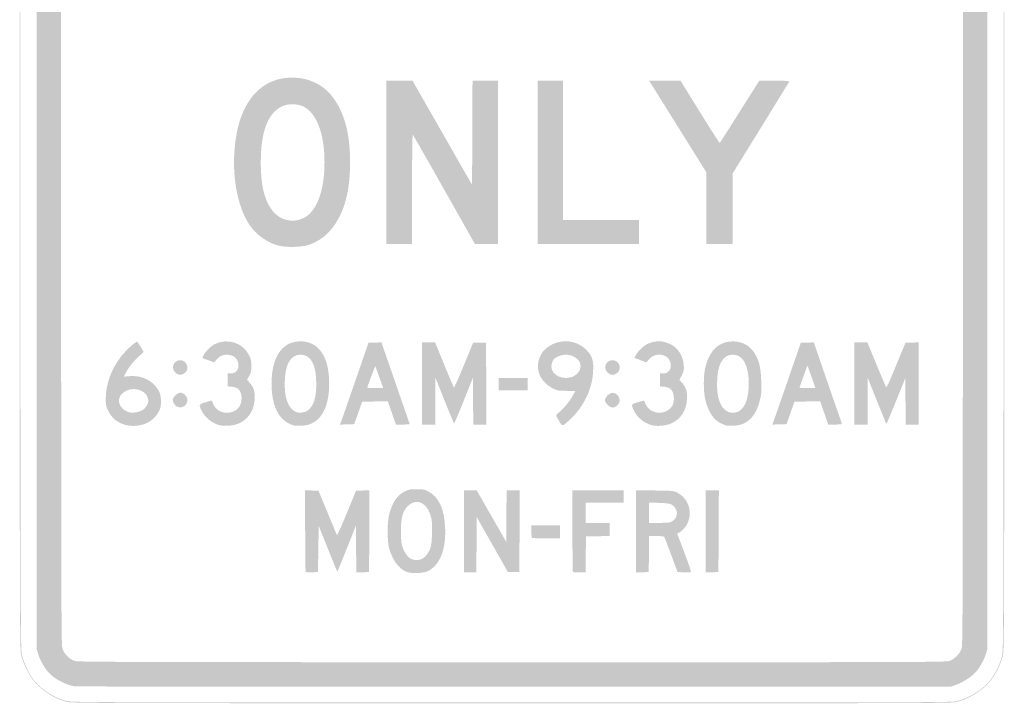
# Model space of a CAD drawing. Header units: inches. Extents: x -15 to 15, y -21 to 21.
# Tile 1 of 2: x -15 to 15, y -21 to -0.2. Entities that reach past the tile are written whole.
import ezdxf

# ---------------------------------------------------------------- set-up
doc = ezdxf.new("R2010")
doc.units = ezdxf.units.IN
doc.header["$MEASUREMENT"] = 0

msp = doc.modelspace()

# ---------------------------------------------------------------- hatches: boundary and pattern name
h = msp.add_hatch(color=7)
edge = h.paths.add_edge_path()
edge.add_spline(control_points=[(-13.553, -20.934), (-13.919, -20.844), (-14.291, -20.611), (-14.548, -20.312), (-14.704, -20.129), (-14.888, -19.756), (-14.945, -19.505), (-14.987, -19.323), (-14.988, -18.604), (-14.988, -0.012), (-14.988, 18.58), (-14.987, 19.299), (-14.945, 19.481), (-14.888, 19.733), (-14.704, 20.106), (-14.548, 20.288), (-14.282, 20.598), (-13.895, 20.833), (-13.502, 20.924), (-13.32, 20.965), (-12.849, 20.967), (0, 20.967), (12.866, 20.967), (13.32, 20.966), (13.502, 20.923), (14.219, 20.758), (14.749, 20.236), (14.944, 19.505), (14.987, 19.344), (14.988, 18.819), (14.988, -0.012), (14.988, -18.843), (14.987, -19.368), (14.944, -19.528), (14.858, -19.85), (14.727, -20.104), (14.521, -20.348), (14.302, -20.608), (13.872, -20.863), (13.521, -20.941), (13.366, -20.975), (12.175, -20.979), (-0.016, -20.977), (-12.699, -20.975), (-13.393, -20.973), (-13.553, -20.934)], knot_values=[0, 0, 0, 0, 1, 1, 1, 2, 2, 2, 3, 3, 3, 4, 4, 4, 5, 5, 5, 6, 6, 6, 7, 7, 7, 8, 8, 8, 9, 9, 9, 10, 10, 10, 11, 11, 11, 12, 12, 12, 13, 13, 13, 14, 14, 14, 15, 15, 15, 15], degree=3, periodic=0)
edge = h.paths.add_edge_path(flags=0)
edge.add_spline(control_points=[(13.521, -20.917), (13.867, -20.84), (14.302, -20.584), (14.508, -20.336), (14.706, -20.098), (14.836, -19.843), (14.921, -19.528), (14.963, -19.368), (14.965, -18.843), (14.965, -0.012), (14.965, 18.819), (14.963, 19.344), (14.921, 19.505), (14.836, 19.819), (14.706, 20.074), (14.508, 20.313), (14.299, 20.565), (13.87, 20.815), (13.502, 20.9), (13.32, 20.942), (12.866, 20.943), (0, 20.943), (-12.849, 20.943), (-13.32, 20.942), (-13.502, 20.9), (-13.89, 20.811), (-14.28, 20.575), (-14.535, 20.276), (-14.681, 20.105), (-14.866, 19.724), (-14.922, 19.481), (-14.963, 19.299), (-14.965, 18.58), (-14.965, -0.012), (-14.965, -18.604), (-14.963, -19.323), (-14.922, -19.505), (-14.866, -19.748), (-14.681, -20.128), (-14.535, -20.3), (-14.289, -20.588), (-13.914, -20.822), (-13.553, -20.91), (-13.393, -20.95), (-12.699, -20.952), (-0.016, -20.953), (12.175, -20.955), (13.366, -20.952), (13.521, -20.917)], knot_values=[0, 0, 0, 0, 1, 1, 1, 2, 2, 2, 3, 3, 3, 4, 4, 4, 5, 5, 5, 6, 6, 6, 7, 7, 7, 8, 8, 8, 9, 9, 9, 10, 10, 10, 11, 11, 11, 12, 12, 12, 13, 13, 13, 14, 14, 14, 15, 15, 15, 16, 16, 16, 16], degree=3, periodic=0)
h = msp.add_hatch(color=7)
edge = h.paths.add_edge_path()
edge.add_spline(control_points=[(-13.325, -20.46), (-13.601, -20.412), (-13.94, -20.23), (-14.107, -20.04), (-14.239, -19.89), (-14.353, -19.693), (-14.412, -19.513)], knot_values=[0, 0, 0, 0, 1, 1, 1, 2, 2, 2, 2], degree=3, periodic=0)
edge.add_line((-14.412, -19.513), (-14.469, -19.34))
edge.add_line((-14.469, -19.34), (-14.469, -0.012))
edge.add_line((-14.469, -0.012), (-14.469, 19.316))
edge.add_line((-14.469, 19.316), (-14.411, 19.493))
edge.add_spline(control_points=[(-14.411, 19.493), (-14.346, 19.691), (-14.172, 19.968), (-14.039, 20.084), (-13.887, 20.218), (-13.691, 20.332), (-13.511, 20.391)], knot_values=[0, 0, 0, 0, 1, 1, 1, 2, 2, 2, 2], degree=3, periodic=0)
edge.add_line((-13.511, 20.391), (-13.337, 20.448))
edge.add_line((-13.337, 20.448), (0, 20.448))
edge.add_line((0, 20.448), (13.337, 20.448))
edge.add_line((13.337, 20.448), (13.51, 20.392))
edge.add_spline(control_points=[(13.51, 20.392), (13.689, 20.333), (13.887, 20.218), (14.039, 20.084), (14.172, 19.968), (14.347, 19.689), (14.412, 19.492)], knot_values=[0, 0, 0, 0, 1, 1, 1, 2, 2, 2, 2], degree=3, periodic=0)
edge.add_line((14.412, 19.492), (14.469, 19.316))
edge.add_line((14.469, 19.316), (14.469, -0.012))
edge.add_line((14.469, -0.012), (14.469, -19.34))
edge.add_line((14.469, -19.34), (14.413, -19.512))
edge.add_spline(control_points=[(14.413, -19.512), (14.354, -19.69), (14.239, -19.889), (14.107, -20.04), (13.994, -20.168), (13.736, -20.335), (13.537, -20.407)], knot_values=[0, 0, 0, 0, 1, 1, 1, 2, 2, 2, 2], degree=3, periodic=0)
edge.add_line((13.537, -20.407), (13.361, -20.472))
edge.add_line((13.361, -20.472), (0.071, -20.475))
edge.add_spline(control_points=[(0.071, -20.475), (-7.239, -20.477), (-13.267, -20.47), (-13.325, -20.46)], knot_values=[0, 0, 0, 0, 1, 1, 1, 1], degree=3, periodic=0)
edge = h.paths.add_edge_path(flags=0)
edge.add_spline(control_points=[(13.315, -19.689), (13.467, -19.637), (13.635, -19.47), (13.687, -19.317), (13.724, -19.21), (13.726, -18.227), (13.726, -5.491)], knot_values=[0, 0, 0, 0, 1, 1, 1, 2, 2, 2, 2], degree=3, periodic=0)
edge.add_line((13.726, -5.491), (13.726, 8.219))
edge.add_line((13.726, 8.219), (0, 8.219))
edge.add_line((0, 8.219), (-13.726, 8.219))
edge.add_line((-13.726, 8.219), (-13.726, -5.479))
edge.add_spline(control_points=[(-13.726, -5.479), (-13.726, -17.878), (-13.723, -19.19), (-13.689, -19.303), (-13.64, -19.469), (-13.472, -19.641), (-13.31, -19.69), (-13.209, -19.721), (-11.63, -19.726), (0.002, -19.727), (12.262, -19.729), (13.207, -19.726), (13.315, -19.689)], knot_values=[0, 0, 0, 0, 1, 1, 1, 2, 2, 2, 3, 3, 3, 4, 4, 4, 4], degree=3, periodic=0)
edge = h.paths.add_edge_path(flags=0)
edge.add_spline(control_points=[(-9.611, 11.828), (-8.93, 13.19), (-8.373, 14.32), (-8.373, 14.34), (-8.373, 14.359), (-8.931, 15.492), (-9.614, 16.857)], knot_values=[0, 0, 0, 0, 1, 1, 1, 2, 2, 2, 2], degree=3, periodic=0)
edge.add_line((-9.614, 16.857), (-10.855, 19.34))
edge.add_line((-10.855, 19.34), (-12.105, 16.84))
edge.add_line((-12.105, 16.84), (-13.355, 14.34))
edge.add_line((-13.355, 14.34), (-12.108, 11.846))
edge.add_spline(control_points=[(-12.108, 11.846), (-11.422, 10.474), (-10.858, 9.351), (-10.855, 9.351), (-10.852, 9.351), (-10.292, 10.466), (-9.611, 11.828)], knot_values=[0, 0, 0, 0, 1, 1, 1, 2, 2, 2, 2], degree=3, periodic=0)
h.paths.add_polyline_path([(0.094, 10.566), (0.094, 10.79), (-0.601, 10.79), (-1.297, 10.79), (-1.297, 12.064), (-1.297, 13.337), (-1.533, 13.337), (-1.769, 13.337), (-1.769, 11.84), (-1.769, 10.342), (-0.837, 10.342), (0.094, 10.342), (0.094, 10.566)], flags=0)
edge = h.paths.add_edge_path(flags=0)
edge.add_spline(control_points=[(0.844, 10.537), (0.882, 10.644), (0.95, 10.835), (0.993, 10.961)], knot_values=[0, 0, 0, 0, 1, 1, 1, 1], degree=3, periodic=0)
edge.add_line((0.993, 10.961), (1.073, 11.191))
edge.add_line((1.073, 11.191), (1.545, 11.191))
edge.add_line((1.545, 11.191), (2.017, 11.191))
edge.add_line((2.017, 11.191), (2.12, 10.89))
edge.add_spline(control_points=[(2.12, 10.89), (2.177, 10.725), (2.244, 10.534), (2.269, 10.466)], knot_values=[0, 0, 0, 0, 1, 1, 1, 1], degree=3, periodic=0)
edge.add_line((2.269, 10.466), (2.315, 10.342))
edge.add_line((2.315, 10.342), (2.561, 10.342))
edge.add_spline(control_points=[(2.561, 10.342), (2.696, 10.342), (2.807, 10.349), (2.807, 10.359), (2.807, 10.368), (2.576, 11.042), (2.295, 11.856)], knot_values=[0, 0, 0, 0, 1, 1, 1, 2, 2, 2, 2], degree=3, periodic=0)
edge.add_line((2.295, 11.856), (1.783, 13.337))
edge.add_line((1.783, 13.337), (1.544, 13.337))
edge.add_line((1.544, 13.337), (1.304, 13.337))
edge.add_line((1.304, 13.337), (0.794, 11.857))
edge.add_spline(control_points=[(0.794, 11.857), (0.513, 11.043), (0.283, 10.369), (0.283, 10.36), (0.283, 10.35), (0.393, 10.342), (0.528, 10.342)], knot_values=[0, 0, 0, 0, 1, 1, 1, 2, 2, 2, 2], degree=3, periodic=0)
edge.add_line((0.528, 10.342), (0.774, 10.342))
edge.add_line((0.774, 10.342), (0.844, 10.537))
h.paths.add_polyline_path([(3.744, 11.355), (3.751, 12.357), (4.319, 11.35), (4.887, 10.342), (5.097, 10.342), (5.307, 10.342), (5.307, 11.84), (5.307, 13.337), (5.071, 13.337), (4.835, 13.337), (4.829, 12.389), (4.823, 11.441), (4.282, 12.389), (3.74, 13.337), (3.509, 13.337), (3.278, 13.337), (3.278, 11.839), (3.278, 10.34), (3.508, 10.347), (3.738, 10.354), (3.744, 11.355)], flags=0)
edge = h.paths.add_edge_path(flags=0)
edge.add_line((7.877, 10.59), (7.877, 10.837))
edge.add_line((7.877, 10.837), (7.182, 10.837))
edge.add_line((7.182, 10.837), (6.486, 10.837))
edge.add_line((6.486, 10.837), (6.486, 11.238))
edge.add_line((6.486, 11.238), (6.486, 11.639))
edge.add_line((6.486, 11.639), (6.922, 11.639))
edge.add_line((6.922, 11.639), (7.358, 11.639))
edge.add_line((7.358, 11.639), (7.358, 11.887))
edge.add_line((7.358, 11.887), (7.358, 12.134))
edge.add_line((7.358, 12.134), (6.922, 12.134))
edge.add_line((6.922, 12.134), (6.486, 12.134))
edge.add_line((6.486, 12.134), (6.486, 12.5))
edge.add_line((6.486, 12.5), (6.486, 12.866))
edge.add_line((6.486, 12.866), (7.134, 12.866))
edge.add_line((7.134, 12.866), (7.783, 12.866))
edge.add_line((7.783, 12.866), (7.783, 13.101))
edge.add_line((7.783, 13.101), (7.783, 13.337))
edge.add_line((7.783, 13.337), (6.899, 13.337))
edge.add_line((6.899, 13.337), (6.014, 13.337))
edge.add_line((6.014, 13.337), (6.014, 11.855))
edge.add_spline(control_points=[(6.014, 11.855), (6.014, 11.04), (6.021, 10.366), (6.03, 10.358), (6.039, 10.349), (6.458, 10.342), (6.961, 10.342)], knot_values=[0, 0, 0, 0, 1, 1, 1, 2, 2, 2, 2], degree=3, periodic=0)
edge.add_line((6.961, 10.342), (7.877, 10.342))
edge.add_line((7.877, 10.342), (7.877, 10.59))
h.paths.add_polyline_path([(0.632, 15.56), (0.625, 15.778), (-0.065, 15.785), (-0.755, 15.791), (-0.755, 17.064), (-0.755, 18.337), (-0.991, 18.337), (-1.226, 18.337), (-1.226, 16.84), (-1.226, 15.342), (-0.294, 15.342), (0.639, 15.342), (0.632, 15.56)], flags=0)
h.paths.add_polyline_path([(2.948, 15.578), (2.948, 15.814), (2.252, 15.814), (1.557, 15.814), (1.557, 16.226), (1.557, 16.639), (1.994, 16.639), (2.431, 16.639), (2.424, 16.881), (2.417, 17.123), (1.987, 17.129), (1.557, 17.135), (1.557, 17.501), (1.557, 17.866), (2.206, 17.866), (2.855, 17.866), (2.849, 18.096), (2.842, 18.325), (1.963, 18.332), (1.085, 18.338), (1.085, 16.84), (1.085, 15.342), (2.017, 15.342), (2.948, 15.342), (2.948, 15.578)], flags=0)
h.paths.add_polyline_path([(3.915, 15.991), (3.915, 16.639), (4.351, 16.639), (4.788, 16.639), (4.788, 16.887), (4.788, 17.134), (4.351, 17.134), (3.915, 17.134), (3.915, 17.5), (3.915, 17.866), (4.611, 17.866), (5.307, 17.866), (5.307, 18.101), (5.307, 18.337), (4.375, 18.337), (3.443, 18.337), (3.443, 16.84), (3.443, 15.342), (3.679, 15.342), (3.915, 15.342), (3.915, 15.991)], flags=0)
h.paths.add_polyline_path([(6.651, 16.627), (6.651, 17.913), (6.993, 17.913), (7.335, 17.913), (7.335, 18.125), (7.335, 18.337), (6.415, 18.337), (5.495, 18.337), (5.495, 18.125), (5.495, 17.913), (5.837, 17.913), (6.179, 17.913), (6.179, 16.627), (6.179, 15.342), (6.415, 15.342), (6.651, 15.342), (6.651, 16.627)], flags=0)
h = msp.add_hatch(color=7)
edge = h.paths.add_edge_path()
edge.add_spline(control_points=[(-7.064, -7.05), (-7.409, -6.973), (-7.772, -6.728), (-7.973, -6.436), (-8.422, -5.785), (-8.583, -4.616), (-8.37, -3.562), (-8.191, -2.675), (-7.712, -2.095), (-7.047, -1.959), (-6.43, -1.833), (-5.83, -2.037), (-5.478, -2.491), (-5.104, -2.972), (-4.931, -3.609), (-4.93, -4.502), (-4.929, -5.319), (-5.074, -5.916), (-5.392, -6.396), (-5.599, -6.708), (-5.884, -6.924), (-6.226, -7.028), (-6.414, -7.084), (-6.856, -7.096), (-7.064, -7.05)], knot_values=[0, 0, 0, 0, 1, 1, 1, 2, 2, 2, 3, 3, 3, 4, 4, 4, 5, 5, 5, 6, 6, 6, 7, 7, 7, 8, 8, 8, 8], degree=3, periodic=0)
edge = h.paths.add_edge_path(flags=0)
edge.add_spline(control_points=[(-6.375, -6.215), (-5.958, -6.036), (-5.708, -5.394), (-5.708, -4.505), (-5.708, -3.616), (-5.956, -2.979), (-6.375, -2.792), (-6.561, -2.709), (-6.829, -2.713), (-7.009, -2.802), (-7.438, -3.012), (-7.648, -3.573), (-7.648, -4.505), (-7.648, -5.25), (-7.524, -5.722), (-7.247, -6.028), (-7.026, -6.273), (-6.681, -6.347), (-6.375, -6.215)], knot_values=[0, 0, 0, 0, 1, 1, 1, 2, 2, 2, 3, 3, 3, 4, 4, 4, 5, 5, 5, 6, 6, 6, 6], degree=3, periodic=0)
h = msp.add_hatch(color=7)
edge = h.paths.add_edge_path()
edge.add_line((-3.821, -4.505), (-3.821, -2.017))
edge.add_line((-3.821, -2.017), (-3.425, -2.017))
edge.add_line((-3.425, -2.017), (-3.029, -2.017))
edge.add_line((-3.029, -2.017), (-2.122, -3.603))
edge.add_line((-2.122, -3.603), (-1.215, -5.189))
edge.add_line((-1.215, -5.189), (-1.209, -3.603))
edge.add_line((-1.209, -3.603), (-1.202, -2.017))
edge.add_line((-1.202, -2.017), (-0.814, -2.017))
edge.add_line((-0.814, -2.017), (-0.425, -2.017))
edge.add_line((-0.425, -2.017), (-0.425, -4.505))
edge.add_line((-0.425, -4.505), (-0.425, -6.993))
edge.add_line((-0.425, -6.993), (-0.776, -6.993))
edge.add_line((-0.776, -6.993), (-1.127, -6.993))
edge.add_line((-1.127, -6.993), (-2.063, -5.336))
edge.add_spline(control_points=[(-2.063, -5.336), (-2.578, -4.425), (-3.009, -3.669), (-3.021, -3.657), (-3.034, -3.643), (-3.042, -4.304), (-3.042, -5.314)], knot_values=[0, 0, 0, 0, 1, 1, 1, 2, 2, 2, 2], degree=3, periodic=0)
edge.add_line((-3.042, -5.314), (-3.042, -6.993))
edge.add_line((-3.042, -6.993), (-3.432, -6.993))
edge.add_line((-3.432, -6.993), (-3.821, -6.993))
edge.add_line((-3.821, -6.993), (-3.821, -4.505))
for points in [[(0.778, -4.505), (0.778, -2.017), (1.167, -2.017), (1.557, -2.017), (1.557, -4.139), (1.557, -6.262), (2.712, -6.262), (3.868, -6.262), (3.868, -6.627), (3.868, -6.993), (2.323, -6.993), (0.778, -6.993), (0.778, -4.505)], [(-0.401, -11.262), (-0.401, -11.073), (0.035, -11.073), (0.472, -11.073), (0.472, -11.262), (0.472, -11.45), (0.035, -11.45), (-0.401, -11.45), (-0.401, -11.262)], [(-1.462, -15.743), (-1.462, -14.493), (-1.268, -14.494), (-1.073, -14.494), (-0.625, -15.278), (-0.177, -16.061), (-0.171, -15.277), (-0.164, -14.493), (0.036, -14.493), (0.236, -14.493), (0.23, -15.737), (0.224, -16.981), (0.05, -16.981), (-0.125, -16.981), (-0.599, -16.144), (-1.073, -15.307), (-1.079, -16.15), (-1.086, -16.993), (-1.274, -16.993), (-1.462, -16.993), (-1.462, -15.743)], [(5.896, -15.744), (5.896, -14.493), (6.097, -14.493), (6.298, -14.493), (6.291, -15.737), (6.285, -16.981), (6.091, -16.988), (5.896, -16.995), (5.896, -15.744)]]:
    msp.add_hatch(color=7).paths.add_polyline_path(points)
h = msp.add_hatch(color=7)
edge = h.paths.add_edge_path()
edge.add_line((5.92, -5.901), (5.92, -4.809))
edge.add_line((5.92, -4.809), (5.265, -3.761))
edge.add_spline(control_points=[(5.265, -3.761), (4.904, -3.184), (4.512, -2.556), (4.393, -2.364)], knot_values=[0, 0, 0, 0, 1, 1, 1, 1], degree=3, periodic=0)
edge.add_line((4.393, -2.364), (4.176, -2.017))
edge.add_line((4.176, -2.017), (4.653, -2.017))
edge.add_line((4.653, -2.017), (5.13, -2.017))
edge.add_line((5.13, -2.017), (5.719, -2.969))
edge.add_spline(control_points=[(5.719, -2.969), (6.044, -3.493), (6.316, -3.918), (6.324, -3.913), (6.332, -3.908), (6.606, -3.48), (6.933, -2.96)], knot_values=[0, 0, 0, 0, 1, 1, 1, 2, 2, 2, 2], degree=3, periodic=0)
edge.add_line((6.933, -2.96), (7.528, -2.017))
edge.add_line((7.528, -2.017), (7.988, -2.017))
edge.add_spline(control_points=[(7.988, -2.017), (8.347, -2.017), (8.446, -2.023), (8.437, -2.046), (8.431, -2.062), (8.042, -2.696), (7.574, -3.454)], knot_values=[0, 0, 0, 0, 1, 1, 1, 2, 2, 2, 2], degree=3, periodic=0)
edge.add_line((7.574, -3.454), (6.722, -4.832))
edge.add_line((6.722, -4.832), (6.722, -5.912))
edge.add_line((6.722, -5.912), (6.722, -6.993))
edge.add_line((6.722, -6.993), (6.321, -6.993))
edge.add_line((6.321, -6.993), (5.92, -6.993))
edge.add_line((5.92, -6.993), (5.92, -5.901))
h = msp.add_hatch(color=7)
edge = h.paths.add_edge_path()
edge.add_spline(control_points=[(-8.917, -12.505), (-9.149, -12.439), (-9.354, -12.267), (-9.456, -12.054), (-9.539, -11.879), (-9.536, -11.874), (-9.34, -11.813), (-9.242, -11.783), (-9.157, -11.758), (-9.151, -11.758), (-9.144, -11.757), (-9.12, -11.805), (-9.096, -11.863), (-9.018, -12.051), (-8.828, -12.155), (-8.614, -12.125), (-8.393, -12.095), (-8.253, -11.955), (-8.236, -11.746), (-8.215, -11.493), (-8.313, -11.355), (-8.526, -11.337)], knot_values=[0, 0, 0, 0, 1, 1, 1, 2, 2, 2, 3, 3, 3, 4, 4, 4, 5, 5, 5, 6, 6, 6, 7, 7, 7, 7], degree=3, periodic=0)
edge.add_line((-8.526, -11.337), (-8.656, -11.327))
edge.add_line((-8.656, -11.327), (-8.656, -11.129))
edge.add_line((-8.656, -11.129), (-8.656, -10.932))
edge.add_line((-8.656, -10.932), (-8.56, -10.932))
edge.add_spline(control_points=[(-8.56, -10.932), (-8.422, -10.932), (-8.325, -10.833), (-8.326, -10.692), (-8.326, -10.493), (-8.464, -10.364), (-8.678, -10.362), (-8.814, -10.361), (-8.915, -10.409), (-9.001, -10.517)], knot_values=[0, 0, 0, 0, 1, 1, 1, 2, 2, 2, 3, 3, 3, 3], degree=3, periodic=0)
edge.add_line((-9.001, -10.517), (-9.065, -10.598))
edge.add_line((-9.065, -10.598), (-9.197, -10.549))
edge.add_spline(control_points=[(-9.197, -10.549), (-9.269, -10.522), (-9.352, -10.491), (-9.382, -10.48), (-9.434, -10.461), (-9.434, -10.458), (-9.397, -10.386), (-9.336, -10.269), (-9.164, -10.097), (-9.049, -10.04), (-8.658, -9.845), (-8.192, -9.998), (-8.002, -10.385), (-7.947, -10.498), (-7.936, -10.549), (-7.936, -10.708), (-7.936, -10.87), (-7.945, -10.912), (-8.001, -11.011)], knot_values=[0, 0, 0, 0, 1, 1, 1, 2, 2, 2, 3, 3, 3, 4, 4, 4, 5, 5, 5, 6, 6, 6, 6], degree=3, periodic=0)
edge.add_line((-8.001, -11.011), (-8.066, -11.125))
edge.add_line((-8.066, -11.125), (-7.975, -11.229))
edge.add_spline(control_points=[(-7.975, -11.229), (-7.859, -11.361), (-7.821, -11.494), (-7.835, -11.728), (-7.861, -12.185), (-8.175, -12.502), (-8.624, -12.526), (-8.734, -12.531), (-8.852, -12.523), (-8.917, -12.505)], knot_values=[0, 0, 0, 0, 1, 1, 1, 2, 2, 2, 3, 3, 3, 3], degree=3, periodic=0)
h = msp.add_hatch(color=7)
edge = h.paths.add_edge_path()
edge.add_spline(control_points=[(1.433, -12.381), (1.384, -12.299), (1.344, -12.223), (1.344, -12.211), (1.344, -12.2), (1.4, -12.142), (1.469, -12.083), (1.611, -11.96), (1.755, -11.78), (1.859, -11.592)], knot_values=[0, 0, 0, 0, 1, 1, 1, 2, 2, 2, 3, 3, 3, 3], degree=3, periodic=0)
edge.add_line((1.859, -11.592), (1.932, -11.462))
edge.add_line((1.932, -11.462), (1.668, -11.462))
edge.add_spline(control_points=[(1.668, -11.462), (1.431, -11.462), (1.389, -11.456), (1.269, -11.4), (1.092, -11.316), (0.935, -11.168), (0.857, -11.009), (0.726, -10.741), (0.793, -10.391), (1.014, -10.192), (1.383, -9.858), (1.956, -9.876), (2.28, -10.233), (2.448, -10.416), (2.486, -10.543), (2.47, -10.869), (2.445, -11.402), (2.196, -11.925), (1.78, -12.321), (1.528, -12.56), (1.537, -12.558), (1.433, -12.381)], knot_values=[0, 0, 0, 0, 1, 1, 1, 2, 2, 2, 3, 3, 3, 4, 4, 4, 5, 5, 5, 6, 6, 6, 7, 7, 7, 7], degree=3, periodic=0)
edge = h.paths.add_edge_path(flags=0)
edge.add_spline(control_points=[(1.798, -11.048), (1.911, -11.017), (2.026, -10.919), (2.068, -10.818), (2.196, -10.513), (1.754, -10.243), (1.404, -10.412), (1.282, -10.471), (1.255, -10.501), (1.215, -10.616), (1.117, -10.902), (1.446, -11.146), (1.798, -11.048)], knot_values=[0, 0, 0, 0, 1, 1, 1, 2, 2, 2, 3, 3, 3, 4, 4, 4, 4], degree=3, periodic=0)
h = msp.add_hatch(color=7)
edge = h.paths.add_edge_path()
edge.add_spline(control_points=[(-11.796, -12.492), (-12.051, -12.407), (-12.198, -12.278), (-12.309, -12.041), (-12.362, -11.927), (-12.37, -11.882), (-12.367, -11.686), (-12.361, -11.185), (-12.143, -10.664), (-11.776, -10.272), (-11.62, -10.105), (-11.425, -9.945), (-11.406, -9.967), (-11.386, -9.992), (-11.225, -10.252), (-11.22, -10.269), (-11.217, -10.279), (-11.27, -10.335), (-11.338, -10.392), (-11.488, -10.518), (-11.68, -10.755), (-11.76, -10.913)], knot_values=[0, 0, 0, 0, 1, 1, 1, 2, 2, 2, 3, 3, 3, 4, 4, 4, 5, 5, 5, 6, 6, 6, 7, 7, 7, 7], degree=3, periodic=0)
edge.add_line((-11.76, -10.913), (-11.819, -11.031))
edge.add_line((-11.819, -11.031), (-11.659, -11.016))
edge.add_spline(control_points=[(-11.659, -11.016), (-11.276, -10.979), (-10.942, -11.139), (-10.761, -11.447), (-10.68, -11.585), (-10.661, -11.84), (-10.718, -12.014), (-10.775, -12.184), (-10.95, -12.369), (-11.131, -12.45), (-11.324, -12.537), (-11.606, -12.555), (-11.796, -12.492)], knot_values=[0, 0, 0, 0, 1, 1, 1, 2, 2, 2, 3, 3, 3, 4, 4, 4, 4], degree=3, periodic=0)
edge = h.paths.add_edge_path(flags=0)
edge.add_spline(control_points=[(-11.268, -12.059), (-11.196, -12.02), (-11.152, -11.973), (-11.111, -11.891), (-11.061, -11.791), (-11.058, -11.767), (-11.082, -11.687), (-11.167, -11.403), (-11.59, -11.312), (-11.845, -11.522), (-12.061, -11.7), (-11.98, -11.997), (-11.686, -12.107), (-11.584, -12.145), (-11.383, -12.123), (-11.268, -12.059)], knot_values=[0, 0, 0, 0, 1, 1, 1, 2, 2, 2, 3, 3, 3, 4, 4, 4, 5, 5, 5, 5], degree=3, periodic=0)
h = msp.add_hatch(color=7)
edge = h.paths.add_edge_path()
edge.add_spline(control_points=[(-6.639, -12.515), (-7.087, -12.398), (-7.327, -11.939), (-7.32, -11.215), (-7.312, -10.421), (-6.993, -9.96), (-6.45, -9.955), (-5.888, -9.95), (-5.568, -10.414), (-5.566, -11.233), (-5.565, -12.039), (-5.866, -12.503), (-6.403, -12.526), (-6.494, -12.53), (-6.6, -12.525), (-6.639, -12.515)], knot_values=[0, 0, 0, 0, 1, 1, 1, 2, 2, 2, 3, 3, 3, 4, 4, 4, 5, 5, 5, 5], degree=3, periodic=0)
edge = h.paths.add_edge_path(flags=0)
edge.add_spline(control_points=[(-6.23, -12.07), (-6.04, -11.93), (-5.957, -11.675), (-5.959, -11.238), (-5.96, -10.662), (-6.125, -10.36), (-6.439, -10.36), (-6.748, -10.36), (-6.918, -10.67), (-6.919, -11.238), (-6.919, -11.534), (-6.887, -11.708), (-6.801, -11.879), (-6.746, -11.99), (-6.634, -12.095), (-6.545, -12.119), (-6.458, -12.142), (-6.292, -12.116), (-6.23, -12.07)], knot_values=[0, 0, 0, 0, 1, 1, 1, 2, 2, 2, 3, 3, 3, 4, 4, 4, 5, 5, 5, 6, 6, 6, 6], degree=3, periodic=0)
h = msp.add_hatch(color=7)
edge = h.paths.add_edge_path()
edge.add_spline(control_points=[(-5.14, -12.224), (-5.088, -12.077), (-4.894, -11.517), (-4.708, -10.979)], knot_values=[0, 0, 0, 0, 1, 1, 1, 1], degree=3, periodic=0)
edge.add_line((-4.708, -10.979), (-4.37, -10))
edge.add_line((-4.37, -10), (-4.172, -9.993))
edge.add_line((-4.172, -9.993), (-3.974, -9.987))
edge.add_line((-3.974, -9.987), (-3.552, -11.208))
edge.add_spline(control_points=[(-3.552, -11.208), (-3.32, -11.88), (-3.125, -12.443), (-3.119, -12.459), (-3.111, -12.481), (-3.161, -12.488), (-3.321, -12.488)], knot_values=[0, 0, 0, 0, 1, 1, 1, 2, 2, 2, 2], degree=3, periodic=0)
edge.add_line((-3.321, -12.488), (-3.533, -12.488))
edge.add_line((-3.533, -12.488), (-3.657, -12.134))
edge.add_line((-3.657, -12.134), (-3.78, -11.78))
edge.add_line((-3.78, -11.78), (-4.171, -11.786))
edge.add_line((-4.171, -11.786), (-4.561, -11.792))
edge.add_line((-4.561, -11.792), (-4.682, -12.134))
edge.add_line((-4.682, -12.134), (-4.804, -12.476))
edge.add_line((-4.804, -12.476), (-5.019, -12.483))
edge.add_line((-5.019, -12.483), (-5.233, -12.49))
edge.add_line((-5.233, -12.49), (-5.14, -12.224))
edge = h.paths.add_edge_path(flags=0)
edge.add_spline(control_points=[(-4.032, -11.067), (-4.094, -10.895), (-4.148, -10.74), (-4.154, -10.721), (-4.163, -10.694), (-4.227, -10.854), (-4.405, -11.35), (-4.413, -11.373), (-4.356, -11.38), (-4.168, -11.38)], knot_values=[0, 0, 0, 0, 1, 1, 1, 2, 2, 2, 3, 3, 3, 3], degree=3, periodic=0)
edge.add_line((-4.168, -11.38), (-3.921, -11.38))
edge.add_line((-3.921, -11.38), (-4.032, -11.067))
h = msp.add_hatch(color=7)
edge = h.paths.add_edge_path()
edge.add_line((-2.736, -11.238), (-2.736, -9.988))
edge.add_line((-2.736, -9.988), (-2.539, -9.988))
edge.add_line((-2.539, -9.988), (-2.341, -9.988))
edge.add_line((-2.341, -9.988), (-2.063, -10.666))
edge.add_spline(control_points=[(-2.063, -10.666), (-1.91, -11.039), (-1.777, -11.353), (-1.769, -11.363), (-1.76, -11.373), (-1.625, -11.07), (-1.469, -10.691)], knot_values=[0, 0, 0, 0, 1, 1, 1, 2, 2, 2, 2], degree=3, periodic=0)
edge.add_line((-1.469, -10.691), (-1.184, -10))
edge.add_line((-1.184, -10), (-0.987, -10))
edge.add_line((-0.987, -10), (-0.79, -10))
edge.add_line((-0.79, -10), (-0.784, -11.244))
edge.add_line((-0.784, -11.244), (-0.778, -12.488))
edge.add_line((-0.778, -12.488), (-0.978, -12.488))
edge.add_line((-0.978, -12.488), (-1.179, -12.488))
edge.add_line((-1.179, -12.488), (-1.185, -11.777))
edge.add_line((-1.185, -11.777), (-1.191, -11.066))
edge.add_line((-1.191, -11.066), (-1.471, -11.766))
edge.add_spline(control_points=[(-1.471, -11.766), (-1.625, -12.152), (-1.757, -12.46), (-1.765, -12.453), (-1.773, -12.445), (-1.904, -12.128), (-2.056, -11.75)], knot_values=[0, 0, 0, 0, 1, 1, 1, 2, 2, 2, 2], degree=3, periodic=0)
edge.add_line((-2.056, -11.75), (-2.333, -11.061))
edge.add_line((-2.333, -11.061), (-2.334, -11.775))
edge.add_line((-2.334, -11.775), (-2.335, -12.488))
edge.add_line((-2.335, -12.488), (-2.535, -12.488))
edge.add_line((-2.535, -12.488), (-2.736, -12.488))
edge.add_line((-2.736, -12.488), (-2.736, -11.238))
h = msp.add_hatch(color=7)
edge = h.paths.add_edge_path()
edge.add_spline(control_points=[(4.244, -12.505), (4.01, -12.438), (3.807, -12.268), (3.706, -12.054), (3.622, -11.876), (3.623, -11.874), (3.829, -11.811), (3.931, -11.78), (4.016, -11.757), (4.018, -11.762), (4.02, -11.766), (4.046, -11.819), (4.074, -11.88), (4.196, -12.14), (4.563, -12.214), (4.79, -12.023), (4.883, -11.944), (4.929, -11.837), (4.929, -11.698), (4.929, -11.472), (4.832, -11.354), (4.634, -11.337)], knot_values=[0, 0, 0, 0, 1, 1, 1, 2, 2, 2, 3, 3, 3, 4, 4, 4, 5, 5, 5, 6, 6, 6, 7, 7, 7, 7], degree=3, periodic=0)
edge.add_line((4.634, -11.337), (4.505, -11.327))
edge.add_line((4.505, -11.327), (4.505, -11.129))
edge.add_line((4.505, -11.129), (4.505, -10.932))
edge.add_line((4.505, -10.932), (4.601, -10.932))
edge.add_spline(control_points=[(4.601, -10.932), (4.739, -10.932), (4.835, -10.833), (4.835, -10.692), (4.835, -10.493), (4.692, -10.36), (4.481, -10.36), (4.348, -10.36), (4.248, -10.409), (4.159, -10.516)], knot_values=[0, 0, 0, 0, 1, 1, 1, 2, 2, 2, 3, 3, 3, 3], degree=3, periodic=0)
edge.add_line((4.159, -10.516), (4.092, -10.598))
edge.add_line((4.092, -10.598), (3.909, -10.527))
edge.add_line((3.909, -10.527), (3.727, -10.457))
edge.add_line((3.727, -10.457), (3.765, -10.384))
edge.add_spline(control_points=[(3.765, -10.384), (3.824, -10.269), (3.997, -10.097), (4.111, -10.04), (4.262, -9.965), (4.443, -9.936), (4.591, -9.963), (4.961, -10.032), (5.207, -10.309), (5.23, -10.684), (5.239, -10.832), (5.233, -10.864), (5.169, -10.989)], knot_values=[0, 0, 0, 0, 1, 1, 1, 2, 2, 2, 3, 3, 3, 4, 4, 4, 4], degree=3, periodic=0)
edge.add_line((5.169, -10.989), (5.098, -11.128))
edge.add_line((5.098, -11.128), (5.187, -11.23))
edge.add_spline(control_points=[(5.187, -11.23), (5.302, -11.361), (5.339, -11.495), (5.326, -11.727), (5.306, -12.068), (5.137, -12.323), (4.844, -12.457), (4.687, -12.529), (4.407, -12.551), (4.244, -12.505)], knot_values=[0, 0, 0, 0, 1, 1, 1, 2, 2, 2, 3, 3, 3, 3], degree=3, periodic=0)
h = msp.add_hatch(color=7)
edge = h.paths.add_edge_path()
edge.add_spline(control_points=[(6.521, -12.515), (6.206, -12.432), (6.008, -12.198), (5.894, -11.769), (5.822, -11.501), (5.821, -10.977), (5.893, -10.712), (6.027, -10.212), (6.308, -9.956), (6.722, -9.956), (7.01, -9.956), (7.256, -10.094), (7.397, -10.334), (7.528, -10.556), (7.577, -10.77), (7.588, -11.167), (7.598, -11.481), (7.592, -11.562), (7.55, -11.739), (7.429, -12.245), (7.164, -12.508), (6.757, -12.526), (6.666, -12.53), (6.56, -12.525), (6.521, -12.515)], knot_values=[0, 0, 0, 0, 1, 1, 1, 2, 2, 2, 3, 3, 3, 4, 4, 4, 5, 5, 5, 6, 6, 6, 7, 7, 7, 8, 8, 8, 8], degree=3, periodic=0)
edge = h.paths.add_edge_path(flags=0)
edge.add_spline(control_points=[(6.872, -12.102), (6.972, -12.06), (7.088, -11.919), (7.134, -11.782), (7.201, -11.585), (7.227, -11.262), (7.197, -11.008), (7.146, -10.583), (6.983, -10.36), (6.724, -10.36), (6.412, -10.36), (6.244, -10.667), (6.243, -11.238), (6.242, -11.535), (6.274, -11.71), (6.359, -11.879), (6.466, -12.094), (6.675, -12.184), (6.872, -12.102)], knot_values=[0, 0, 0, 0, 1, 1, 1, 2, 2, 2, 3, 3, 3, 4, 4, 4, 5, 5, 5, 6, 6, 6, 6], degree=3, periodic=0)
h = msp.add_hatch(color=7)
edge = h.paths.add_edge_path()
edge.add_spline(control_points=[(7.985, -12.33), (8.017, -12.242), (8.211, -11.682), (8.417, -11.085)], knot_values=[0, 0, 0, 0, 1, 1, 1, 1], degree=3, periodic=0)
edge.add_line((8.417, -11.085), (8.792, -10))
edge.add_line((8.792, -10), (8.99, -9.993))
edge.add_line((8.99, -9.993), (9.188, -9.987))
edge.add_line((9.188, -9.987), (9.609, -11.208))
edge.add_spline(control_points=[(9.609, -11.208), (9.841, -11.88), (10.036, -12.443), (10.042, -12.459), (10.05, -12.481), (10, -12.488), (9.84, -12.488)], knot_values=[0, 0, 0, 0, 1, 1, 1, 2, 2, 2, 2], degree=3, periodic=0)
edge.add_line((9.84, -12.488), (9.628, -12.488))
edge.add_line((9.628, -12.488), (9.505, -12.134))
edge.add_line((9.505, -12.134), (9.381, -11.78))
edge.add_line((9.381, -11.78), (8.99, -11.786))
edge.add_line((8.99, -11.786), (8.599, -11.792))
edge.add_line((8.599, -11.792), (8.479, -12.134))
edge.add_line((8.479, -12.134), (8.359, -12.476))
edge.add_line((8.359, -12.476), (8.143, -12.483))
edge.add_line((8.143, -12.483), (7.927, -12.49))
edge.add_line((7.927, -12.49), (7.985, -12.33))
edge = h.paths.add_edge_path(flags=0)
edge.add_spline(control_points=[(9.146, -11.114), (9.094, -10.968), (9.039, -10.813), (9.023, -10.769)], knot_values=[0, 0, 0, 0, 1, 1, 1, 1], degree=3, periodic=0)
edge.add_line((9.023, -10.769), (8.995, -10.689))
edge.add_line((8.995, -10.689), (8.88, -11.005))
edge.add_spline(control_points=[(8.88, -11.005), (8.818, -11.179), (8.761, -11.334), (8.756, -11.35), (8.747, -11.373), (8.805, -11.38), (8.993, -11.38)], knot_values=[0, 0, 0, 0, 1, 1, 1, 2, 2, 2, 2], degree=3, periodic=0)
edge.add_line((8.993, -11.38), (9.24, -11.38))
edge.add_line((9.24, -11.38), (9.146, -11.114))
h = msp.add_hatch(color=7)
edge = h.paths.add_edge_path()
edge.add_line((10.425, -11.238), (10.425, -9.988))
edge.add_line((10.425, -9.988), (10.622, -9.988))
edge.add_line((10.622, -9.988), (10.819, -9.988))
edge.add_line((10.819, -9.988), (11.085, -10.631))
edge.add_spline(control_points=[(11.085, -10.631), (11.231, -10.984), (11.363, -11.298), (11.379, -11.329), (11.404, -11.379), (11.433, -11.321), (11.692, -10.692)], knot_values=[0, 0, 0, 0, 1, 1, 1, 2, 2, 2, 2], degree=3, periodic=0)
edge.add_line((11.692, -10.692), (11.978, -10))
edge.add_line((11.978, -10), (12.18, -9.993))
edge.add_line((12.18, -9.993), (12.382, -9.986))
edge.add_line((12.382, -9.986), (12.382, -11.237))
edge.add_line((12.382, -11.237), (12.382, -12.488))
edge.add_line((12.382, -12.488), (12.182, -12.488))
edge.add_line((12.182, -12.488), (11.981, -12.488))
edge.add_line((11.981, -12.488), (11.98, -11.775))
edge.add_line((11.98, -11.775), (11.98, -11.061))
edge.add_line((11.98, -11.061), (11.699, -11.754))
edge.add_spline(control_points=[(11.699, -11.754), (11.544, -12.135), (11.412, -12.452), (11.405, -12.459), (11.398, -12.466), (11.385, -12.451), (11.376, -12.427), (11.366, -12.402), (11.239, -12.085), (11.093, -11.722)], knot_values=[0, 0, 0, 0, 1, 1, 1, 2, 2, 2, 3, 3, 3, 3], degree=3, periodic=0)
edge.add_line((11.093, -11.722), (10.828, -11.061))
edge.add_line((10.828, -11.061), (10.827, -11.775))
edge.add_line((10.827, -11.775), (10.825, -12.488))
edge.add_line((10.825, -12.488), (10.625, -12.488))
edge.add_line((10.625, -12.488), (10.425, -12.488))
edge.add_line((10.425, -12.488), (10.425, -11.238))
h = msp.add_hatch(color=7)
edge = h.paths.add_edge_path()
edge.add_spline(control_points=[(2.983, -10.956), (2.833, -10.895), (2.791, -10.688), (2.909, -10.587), (3.053, -10.463), (3.278, -10.554), (3.278, -10.736), (3.278, -10.841), (3.245, -10.899), (3.161, -10.943), (3.085, -10.983), (3.053, -10.985), (2.983, -10.956)], knot_values=[0, 0, 0, 0, 1, 1, 1, 2, 2, 2, 3, 3, 3, 4, 4, 4, 4], degree=3, periodic=0)
h = msp.add_hatch(color=7)
edge = h.paths.add_edge_path()
edge.add_spline(control_points=[(-10.177, -10.956), (-10.328, -10.895), (-10.369, -10.688), (-10.252, -10.587), (-10.153, -10.502), (-10.022, -10.509), (-9.943, -10.603), (-9.842, -10.723), (-9.867, -10.875), (-10, -10.943), (-10.076, -10.983), (-10.107, -10.985), (-10.177, -10.956)], knot_values=[0, 0, 0, 0, 1, 1, 1, 2, 2, 2, 3, 3, 3, 4, 4, 4, 4], degree=3, periodic=0)
h = msp.add_hatch(color=7)
edge = h.paths.add_edge_path()
edge.add_spline(control_points=[(-10.202, -11.942), (-10.263, -11.913), (-10.33, -11.803), (-10.33, -11.733), (-10.33, -11.705), (-10.294, -11.646), (-10.25, -11.601), (-10.146, -11.497), (-10.048, -11.493), (-9.951, -11.59), (-9.772, -11.769), (-9.975, -12.053), (-10.202, -11.942)], knot_values=[0, 0, 0, 0, 1, 1, 1, 2, 2, 2, 3, 3, 3, 4, 4, 4, 4], degree=3, periodic=0)
h = msp.add_hatch(color=7)
edge = h.paths.add_edge_path()
edge.add_spline(control_points=[(2.91, -11.889), (2.859, -11.838), (2.83, -11.786), (2.83, -11.745), (2.83, -11.653), (2.968, -11.521), (3.065, -11.521), (3.174, -11.521), (3.278, -11.631), (3.278, -11.745), (3.278, -11.809), (3.26, -11.849), (3.209, -11.9), (3.112, -11.997), (3.015, -11.994), (2.91, -11.889)], knot_values=[0, 0, 0, 0, 1, 1, 1, 2, 2, 2, 3, 3, 3, 4, 4, 4, 5, 5, 5, 5], degree=3, periodic=0)
h = msp.add_hatch(color=7)
edge = h.paths.add_edge_path()
edge.add_spline(control_points=[(-6.281, -16.978), (-6.29, -16.969), (-6.297, -16.406), (-6.297, -15.726)], knot_values=[0, 0, 0, 0, 1, 1, 1, 1], degree=3, periodic=0)
edge.add_line((-6.297, -15.726), (-6.297, -14.491))
edge.add_line((-6.297, -14.491), (-6.094, -14.498))
edge.add_line((-6.094, -14.498), (-5.891, -14.505))
edge.add_line((-5.891, -14.505), (-5.623, -15.153))
edge.add_spline(control_points=[(-5.623, -15.153), (-5.475, -15.51), (-5.346, -15.821), (-5.336, -15.845), (-5.322, -15.876), (-5.241, -15.702), (-5.033, -15.196)], knot_values=[0, 0, 0, 0, 1, 1, 1, 2, 2, 2, 2], degree=3, periodic=0)
edge.add_line((-5.033, -15.196), (-4.748, -14.505))
edge.add_line((-4.748, -14.505), (-4.543, -14.498))
edge.add_line((-4.543, -14.498), (-4.339, -14.491))
edge.add_line((-4.339, -14.491), (-4.345, -15.736))
edge.add_line((-4.345, -15.736), (-4.351, -16.981))
edge.add_line((-4.351, -16.981), (-4.546, -16.988))
edge.add_line((-4.546, -16.988), (-4.74, -16.995))
edge.add_line((-4.74, -16.995), (-4.746, -16.283))
edge.add_line((-4.746, -16.283), (-4.752, -15.571))
edge.add_line((-4.752, -15.571), (-5.032, -16.27))
edge.add_spline(control_points=[(-5.032, -16.27), (-5.185, -16.655), (-5.314, -16.969), (-5.318, -16.969), (-5.322, -16.969), (-5.451, -16.655), (-5.605, -16.27)], knot_values=[0, 0, 0, 0, 1, 1, 1, 2, 2, 2, 2], degree=3, periodic=0)
edge.add_line((-5.605, -16.27), (-5.884, -15.571))
edge.add_line((-5.884, -15.571), (-5.896, -16.276))
edge.add_line((-5.896, -16.276), (-5.908, -16.981))
edge.add_line((-5.908, -16.981), (-6.086, -16.988))
edge.add_spline(control_points=[(-6.086, -16.988), (-6.184, -16.992), (-6.271, -16.987), (-6.281, -16.978)], knot_values=[0, 0, 0, 0, 1, 1, 1, 1], degree=3, periodic=0)
h = msp.add_hatch(color=7)
edge = h.paths.add_edge_path()
edge.add_spline(control_points=[(-3.202, -16.978), (-3.441, -16.891), (-3.647, -16.612), (-3.741, -16.25), (-3.806, -15.996), (-3.801, -15.439), (-3.731, -15.193), (-3.629, -14.836), (-3.488, -14.636), (-3.259, -14.523), (-3.14, -14.465), (-3.099, -14.458), (-2.901, -14.458), (-2.706, -14.459), (-2.661, -14.467), (-2.558, -14.521), (-2.224, -14.695), (-2.058, -15.054), (-2.035, -15.651), (-2.01, -16.3), (-2.195, -16.763), (-2.552, -16.949), (-2.685, -17.018), (-3.049, -17.035), (-3.202, -16.978)], knot_values=[0, 0, 0, 0, 1, 1, 1, 2, 2, 2, 3, 3, 3, 4, 4, 4, 5, 5, 5, 6, 6, 6, 7, 7, 7, 8, 8, 8, 8], degree=3, periodic=0)
edge = h.paths.add_edge_path(flags=0)
edge.add_spline(control_points=[(-2.721, -16.57), (-2.629, -16.515), (-2.544, -16.401), (-2.488, -16.262), (-2.433, -16.122), (-2.411, -15.571), (-2.452, -15.36), (-2.546, -14.882), (-2.897, -14.695), (-3.175, -14.973), (-3.323, -15.121), (-3.382, -15.334), (-3.383, -15.719), (-3.384, -15.881), (-3.37, -16.074), (-3.354, -16.147), (-3.313, -16.324), (-3.193, -16.518), (-3.09, -16.572), (-2.983, -16.629), (-2.816, -16.628), (-2.721, -16.57)], knot_values=[0, 0, 0, 0, 1, 1, 1, 2, 2, 2, 3, 3, 3, 4, 4, 4, 5, 5, 5, 6, 6, 6, 7, 7, 7, 7], degree=3, periodic=0)
h = msp.add_hatch(color=7)
edge = h.paths.add_edge_path()
edge.add_spline(control_points=[(1.855, -16.977), (1.847, -16.969), (1.84, -16.406), (1.84, -15.727)], knot_values=[0, 0, 0, 0, 1, 1, 1, 1], degree=3, periodic=0)
edge.add_line((1.84, -15.727), (1.84, -14.493))
edge.add_line((1.84, -14.493), (2.618, -14.493))
edge.add_line((2.618, -14.493), (3.396, -14.493))
edge.add_line((3.396, -14.493), (3.396, -14.682))
edge.add_line((3.396, -14.682), (3.396, -14.87))
edge.add_line((3.396, -14.87), (2.818, -14.87))
edge.add_line((2.818, -14.87), (2.241, -14.87))
edge.add_line((2.241, -14.87), (2.241, -15.177))
edge.add_line((2.241, -15.177), (2.241, -15.483))
edge.add_line((2.241, -15.483), (2.606, -15.483))
edge.add_line((2.606, -15.483), (2.972, -15.483))
edge.add_line((2.972, -15.483), (2.972, -15.683))
edge.add_line((2.972, -15.683), (2.972, -15.883))
edge.add_line((2.972, -15.883), (2.612, -15.89))
edge.add_line((2.612, -15.89), (2.252, -15.896))
edge.add_line((2.252, -15.896), (2.246, -16.445))
edge.add_line((2.246, -16.445), (2.24, -16.993))
edge.add_line((2.24, -16.993), (2.055, -16.993))
edge.add_spline(control_points=[(2.055, -16.993), (1.954, -16.993), (1.864, -16.986), (1.855, -16.977)], knot_values=[0, 0, 0, 0, 1, 1, 1, 1], degree=3, periodic=0)
h = msp.add_hatch(color=7)
edge = h.paths.add_edge_path()
edge.add_line((3.774, -15.742), (3.774, -14.49))
edge.add_line((3.774, -14.49), (4.346, -14.497))
edge.add_spline(control_points=[(4.346, -14.497), (4.914, -14.505), (4.918, -14.505), (5.038, -14.568), (5.442, -14.781), (5.538, -15.312), (5.236, -15.657), (5.193, -15.706), (5.129, -15.76), (5.093, -15.779)], knot_values=[0, 0, 0, 0, 1, 1, 1, 2, 2, 2, 3, 3, 3, 3], degree=3, periodic=0)
edge.add_line((5.093, -15.779), (5.029, -15.812))
edge.add_line((5.029, -15.812), (5.249, -16.392))
edge.add_spline(control_points=[(5.249, -16.392), (5.406, -16.807), (5.46, -16.975), (5.438, -16.984), (5.422, -16.99), (5.326, -16.992), (5.224, -16.988)], knot_values=[0, 0, 0, 0, 1, 1, 1, 2, 2, 2, 2], degree=3, periodic=0)
edge.add_line((5.224, -16.988), (5.04, -16.981))
edge.add_line((5.04, -16.981), (4.847, -16.461))
edge.add_spline(control_points=[(4.847, -16.461), (4.741, -16.175), (4.647, -15.928), (4.637, -15.913), (4.626, -15.894), (4.545, -15.884), (4.398, -15.884)], knot_values=[0, 0, 0, 0, 1, 1, 1, 2, 2, 2, 2], degree=3, periodic=0)
edge.add_line((4.398, -15.884), (4.175, -15.884))
edge.add_line((4.175, -15.884), (4.169, -16.433))
edge.add_line((4.169, -16.433), (4.163, -16.981))
edge.add_line((4.163, -16.981), (3.968, -16.988))
edge.add_line((3.968, -16.988), (3.774, -16.995))
edge.add_line((3.774, -16.995), (3.774, -15.742))
edge = h.paths.add_edge_path(flags=0)
edge.add_spline(control_points=[(4.875, -15.437), (5.023, -15.347), (5.064, -15.173), (4.97, -15.033), (4.885, -14.907), (4.813, -14.884), (4.475, -14.874)], knot_values=[0, 0, 0, 0, 1, 1, 1, 2, 2, 2, 2], degree=3, periodic=0)
edge.add_line((4.475, -14.874), (4.175, -14.866))
edge.add_line((4.175, -14.866), (4.175, -15.175))
edge.add_line((4.175, -15.175), (4.175, -15.483))
edge.add_line((4.175, -15.483), (4.487, -15.483))
edge.add_spline(control_points=[(4.487, -15.483), (4.755, -15.483), (4.81, -15.477), (4.875, -15.437)], knot_values=[0, 0, 0, 0, 1, 1, 1, 1], degree=3, periodic=0)
h = msp.add_hatch(color=7)
edge = h.paths.add_edge_path()
edge.add_spline(control_points=[(0.605, -15.939), (0.597, -15.931), (0.59, -15.841), (0.59, -15.739)], knot_values=[0, 0, 0, 0, 1, 1, 1, 1], degree=3, periodic=0)
edge.add_line((0.59, -15.739), (0.59, -15.554))
edge.add_line((0.59, -15.554), (1.026, -15.554))
edge.add_line((1.026, -15.554), (1.462, -15.554))
edge.add_line((1.462, -15.554), (1.462, -15.755))
edge.add_line((1.462, -15.755), (1.462, -15.955))
edge.add_line((1.462, -15.955), (1.042, -15.955))
edge.add_spline(control_points=[(1.042, -15.955), (0.81, -15.955), (0.614, -15.948), (0.605, -15.939)], knot_values=[0, 0, 0, 0, 1, 1, 1, 1], degree=3, periodic=0)

doc.saveas('drawing.dxf')
